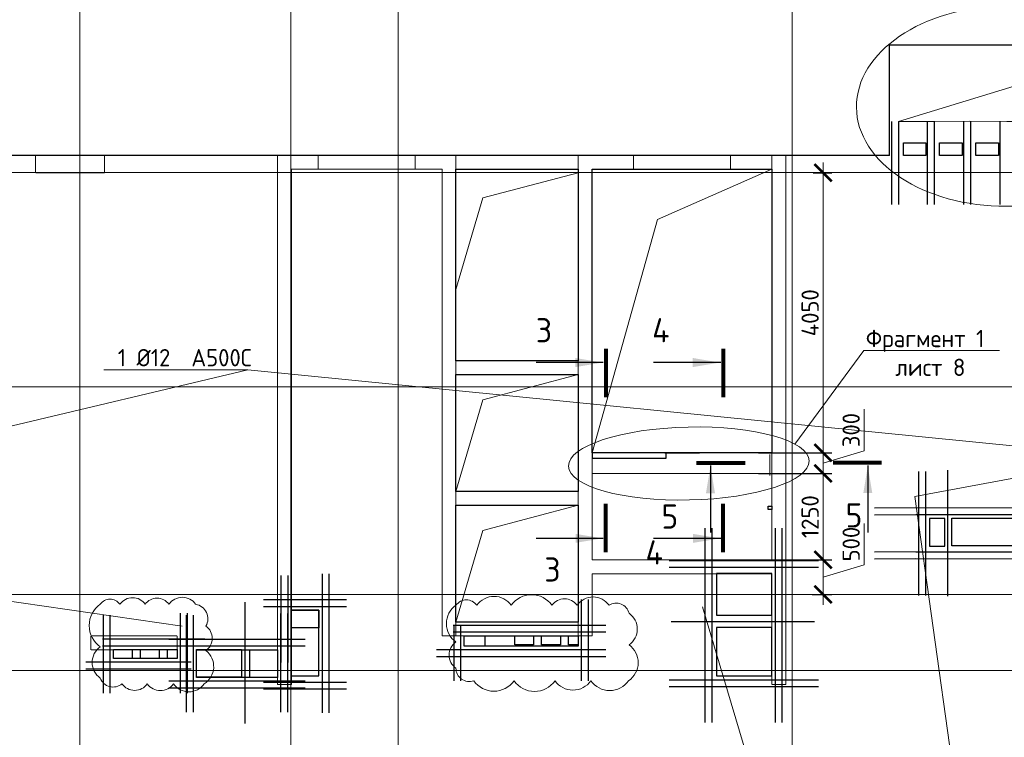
# Model space of a CAD drawing. Header units: millimetres. Extents: x -42044588 to 856694, y -806701 to 941911.
# Tile 158 of 256: x -88106 to -73868, y -376706 to -366328. Entities that reach past the tile are written whole.
import ezdxf
from ezdxf import colors
from ezdxf.entities.mleader import LeaderData, LeaderLine
from ezdxf.enums import TextEntityAlignment as Align
from ezdxf.math import Vec2, Vec3

# ---------------------------------------------------------------- set-up
doc = ezdxf.new("R2010")
doc.units = ezdxf.units.MM
for name, pattern in [('______5', [1100, 800, -100, 100, -100]), ('DASHED', [7, 5, -2, 0]), ('GOST2.303 4', [7, 5, -2, 0]), ('осевая', [50.8, 31.75, -6.35, 6.35, -6.35])]:
    doc.linetypes.add(name, pattern=pattern)
for name, color, linetype, lineweight in [('907Сл Осевые', 1, 'Continuous', 0), ('_0.25', 114, 'Continuous', 25), ('_0.5', 94, 'Continuous', 50), ('RAZMER', 100, 'Continuous', 15), ('RAZMER @ 100', 100, 'Continuous', 15), ('Оси', 40, '______5', 18), ('Перекрытие ж_бетон', 1, 'Continuous', 30), ('подоснова', 151, 'Continuous', 5), ('РАЗМЕРЫ', 1, 'Continuous', 9), ('Символы 0.20', 1, 'Continuous', 20), ('Символы 0.20 @ 100', 1, 'Continuous', 20), ('СТЕНЫ', 3, 'Continuous', 30)]:
    doc.layers.add(name, color=color, linetype=linetype, lineweight=lineweight)
doc.layers.add('Колонна_ бетон', color=7, linetype='Continuous', lineweight=50, true_color=0xb4b496)
doc.styles.add('GOST-2.304_Type-B', font='GOST_Common.ttf')
doc.styles.add('ГОСТ', font='GOST_Common.ttf')
doc.dimstyles.new('ГОСТ', dxfattribs={"dimscale": 0, "dimtxt": 2.5, "dimasz": 2.5, "dimexe": 1.25, "dimexo": 0.625, "dimtad": 1, "dimdec": 0, "dimtxsty": 'ГОСТ', "dimblk": 'ARCHTICK', "dimcen": 2.5, "dimdle": 1.5, "dimclrd": 256, "dimclre": 256, "dimclrt": 256, "dimadec": 0, "dimazin": 0, "dimtfac": 1, "dimtdec": 0, "dimtmove": 1, "dimatfit": 3, "dimfxl": 0, "dimlwd": -1, "dimarcsym": 0})

# ---------------------------------------------------------------- blocks, each defined once
blk = doc.blocks.new('оси блок 2')
at = {"layer": 'Оси', "color": 16, "linetype": 'осевая', "lineweight": 0, "ltscale": 0.25, "transparency": 33554687}
for p, q in [((-68904.7, -322543), (-68904.7, -347914.1)), ((-65854.7, -322543), (-65854.7, -347914.1)), ((-64304.7, -322543), (-64304.7, -347914.1)), ((-58604.7, -322543), (-58604.7, -347914.1)), ((-89822.3, -326301.3), (-37238.5, -326301.3)), ((-89822.3, -329401.3), (-37238.5, -329401.3)), ((-89822.3, -332401.3), (-37238.5, -332401.3)), ((-89822.3, -333501.3), (-37238.5, -333501.3))]:
    blk.add_line(p, q, dxfattribs=at)
blk = doc.blocks.new('подложка стн 1-го этажа')
at = {"layer": 'Колонна_ бетон', "color": 252, "linetype": 'DASHED', "lineweight": 0, "ltscale": 0.5, "true_color": 0x939598, "transparency": 33554687}
for p, q in [((24994, 19212, -200), (24994, 19412, -200)), ((24994, 19412, -200), (24994, 19412, -200)), ((26244, 19412, -200), (24994, 19412, -200)), ((26244, 19412, -200), (26244, 19412, -200)), ((26244, 19212, -200), (26244, 19412, -200)), ((24994, 19212, -200), (26244, 19212, -200)), ((24994, 19212, -200), (24994, 19212, -200)), ((26244, 19212, -200), (26244, 19212, -200))]:
    blk.add_line(p, q, dxfattribs=at)
for elevation in [-360, -560]:
    blk.add_lwpolyline([(24194, 26362), (25194, 26362), (25194, 26112), (24194, 26112)], close=True, dxfattribs=dict(at, elevation=elevation))
at = {"layer": 'СТЕНЫ', "color": 252, "linetype": 'DASHED', "lineweight": 0, "ltscale": 0.5, "true_color": 0x939598, "transparency": 33554687}
for p, q in [((30274, 26362, -200), (30274, 19412, -200)), ((30274, 26362, -200), (30274, 26362, -200)), ((32044, 26362, -200), (32044, 19412, -200)), ((32044, 26362, -200), (32044, 26362, -200)), ((34844, 26362, -200), (34844, 20512, -200)), ((34844, 26362, -200), (34844, 26362, -200)), ((27694, 26112, -200), (27694, 26112, -200)), ((27694, 26112, -200), (27694, 18712, -200)), ((27894, 26162, -200), (27894, 18712, -200)), ((27894, 26162, -200), (27894, 26162, -200)), ((27894, 26162, -200), (30074, 26162, -200)), ((30074, 19412, -200), (30074, 26162, -200)), ((30074, 26162, -200), (30074, 26162, -200)), ((30274, 26162, -200), (30274, 26162, -200)), ((32044, 26162, -200), (30274, 26162, -200)), ((32044, 26162, -200), (32044, 26162, -200)), ((32244, 26162, -200), (34844, 26162, -200)), ((32244, 26162, -200), (32244, 26162, -200)), ((32244, 26162, -200), (32244, 20512, -200)), ((34844, 26162, -200), (34844, 26162, -200)), ((35044, 18712, -200), (35044, 26112, -200)), ((30274, 23392, -200), (30274, 23392, -200)), ((32044, 23392, -200), (30274, 23392, -200)), ((32044, 23392, -200), (32044, 23392, -200)), ((32044, 23192, -200), (30274, 23192, -200)), ((30274, 23192, -200), (30274, 23192, -200)), ((32044, 23192, -200), (32044, 23192, -200)), ((30274, 21502, -200), (32044, 21502, -200)), ((30274, 21502, -200), (30274, 21502, -200)), ((32044, 21502, -200), (32044, 21502, -200)), ((30274, 21302, -200), (30274, 21302, -200)), ((30274, 21302, -200), (32044, 21302, -200)), ((32044, 21302, -200), (32044, 21302, -200)), ((34844, 20512, -200), (32244, 20512, -200)), ((32244, 20512, -200), (32244, 20512, -200)), ((34844, 20512, -200), (34844, 20512, -200)), ((32244, 20312, -200), (32244, 20312, -200)), ((34844, 20312, -200), (32244, 20312, -200)), ((32244, 20312, -200), (32244, 19412, -200)), ((34744, 20312, -200), (34744, 20312, -200)), ((34844, 18712, -200), (34844, 20312, -200)), ((27894, 19962, -200), (27894, 19962, -200)), ((30274, 19612, -200), (30274, 19612, -200)), ((32044, 19612, -200), (30274, 19612, -200)), ((32044, 19612, -200), (32044, 19612, -200)), ((30074, 19412, -200), (30074, 19412, -200)), ((30074, 19412, -200), (32244, 19412, -200)), ((30274, 19412, -200), (30274, 19412, -200)), ((32044, 19412, -200), (32044, 19412, -200)), ((32244, 19412, -200), (32244, 19412, -200)), ((27694, 18712, -200), (27694, 18712, -200)), ((27694, 18712, -200), (27894, 18712, -200)), ((35044, 18712, -200), (34844, 18712, -200)), ((35044, 18712, -200), (35044, 18712, -200))]:
    blk.add_line(p, q, dxfattribs=at)
at = {"layer": 'СТЕНЫ', "color": 252, "linetype": 'DASHED', "lineweight": 0, "ltscale": 0.5, "true_color": 0x939598, "transparency": 33554687, "elevation": -200}
blk.add_lwpolyline([(35044, 26112), (35044, 26362), (27694, 26362), (27694, 26112)], dxfattribs=at)
at = {"layer": 'СТЕНЫ', "color": 252, "linetype": 'DASHED', "lineweight": 0, "ltscale": 0.5, "true_color": 0x939598, "transparency": 33554687, "elevation": -560}
for points in [[(28284, 26365), (29684, 26365), (29684, 26162), (28284, 26162)], [(32844, 26365), (34244, 26365), (34244, 26162), (32844, 26162)]]:
    blk.add_lwpolyline(points, close=True, dxfattribs=at)
blk = doc.blocks.new('_ArchTick')
at = {"color": 0, "linetype": 'ByBlock', "const_width": 0.15}
blk.add_lwpolyline([(-0.5, -0.5), (0.5, 0.5)], dxfattribs=at)
blk = doc.blocks.new('*D5452')
at = {"layer": 'DEFPOINTS', "color": 0, "transparency": 16777216}
for p in [(-77453, -374140), (-76489, -374140), (-76708, -374640)]:
    blk.add_point(p, dxfattribs=at)
at = {"layer": 'RAZMER', "transparency": 16777216}
for p, q in [((-75895, -374212), (-75895, -373612)), ((-76489, -374790), (-76489, -373990)), ((-76489, -374390), (-75895, -374212))]:
    blk.add_line(p, q, dxfattribs=at)
at = {"layer": 'RAZMER', "lineweight": -2, "transparency": 16777216}
for p, q in [((-77390, -374140), (-76364, -374140)), ((-76645, -374640), (-76364, -374640))]:
    blk.add_line(p, q, dxfattribs=at)
at = {"layer": 'RAZMER', "transparency": 16777216, "xscale": 250, "yscale": 250, "zscale": 250}
for p, rotation in [((-76489, -374140), 90), ((-76489, -374640), 270)]:
    blk.add_blockref('_ArchTick', p, dxfattribs=dict(at, rotation=rotation))
at = {"layer": 'RAZMER', "lineweight": 0, "transparency": 16777216, "insert": (-76083, -373912), "char_height": 250, "attachment_point": 5, "rotation": 90, "style": 'ГОСТ', "bg_fill": 3, "box_fill_scale": 1.1, "bg_fill_color": 256, "bg_fill_true_color": 13158600, "bg_fill_transparency": 0}
blk.add_mtext('500', dxfattribs=at)
blk = doc.blocks.new('*D5453')
at = {"layer": 'DEFPOINTS', "color": 0, "transparency": 16777216}
for p in [(-77323, -372890), (-76489, -372890), (-76627, -374140)]:
    blk.add_point(p, dxfattribs=at)
at = {"layer": 'RAZMER', "transparency": 16777216}
blk.add_line((-76489, -374290), (-76489, -372740), dxfattribs=at)
at = {"layer": 'RAZMER', "lineweight": -2, "transparency": 16777216}
for p, q in [((-77261, -372890), (-76364, -372890)), ((-76564, -374140), (-76364, -374140))]:
    blk.add_line(p, q, dxfattribs=at)
at = {"layer": 'RAZMER', "transparency": 16777216, "xscale": 250, "yscale": 250, "zscale": 250}
for p, rotation in [((-76489, -372890), 90), ((-76489, -374140), 270)]:
    blk.add_blockref('_ArchTick', p, dxfattribs=dict(at, rotation=rotation))
at = {"layer": 'RAZMER', "lineweight": 0, "transparency": 16777216, "insert": (-76676, -373515), "char_height": 250, "attachment_point": 5, "rotation": 90, "style": 'ГОСТ', "bg_fill": 3, "box_fill_scale": 1.1, "bg_fill_color": 256, "bg_fill_true_color": 13158600, "bg_fill_transparency": 0}
blk.add_mtext('1250', dxfattribs=at)
blk = doc.blocks.new('*D5454')
at = {"layer": 'DEFPOINTS', "color": 0, "transparency": 16777216}
for p in [(-77485, -372591), (-77485, -372891), (-76489, -372891)]:
    blk.add_point(p, dxfattribs=at)
at = {"layer": 'RAZMER', "transparency": 16777216}
for p, q in [((-75895, -372563), (-75895, -371963)), ((-76489, -372441), (-76489, -373041)), ((-76489, -372741), (-75895, -372563))]:
    blk.add_line(p, q, dxfattribs=at)
at = {"layer": 'RAZMER', "lineweight": -2, "transparency": 16777216}
for p, q in [((-77423, -372591), (-76364, -372591)), ((-77423, -372891), (-76364, -372891))]:
    blk.add_line(p, q, dxfattribs=at)
at = {"layer": 'RAZMER', "transparency": 16777216, "xscale": 250, "yscale": 250, "zscale": 250}
for p, rotation in [((-76489, -372591), 90), ((-76489, -372891), 270)]:
    blk.add_blockref('_ArchTick', p, dxfattribs=dict(at, rotation=rotation))
at = {"layer": 'RAZMER', "lineweight": 0, "transparency": 16777216, "insert": (-76083, -372263), "char_height": 250, "attachment_point": 5, "rotation": 90, "style": 'ГОСТ', "bg_fill": 3, "box_fill_scale": 1.1, "bg_fill_color": 256, "bg_fill_true_color": 13158600, "bg_fill_transparency": 0}
blk.add_mtext('300', dxfattribs=at)
blk = doc.blocks.new('*D5451')
at = {"layer": 'DEFPOINTS', "color": 0, "transparency": 16777216}
for p in [(-76695, -368541, -360), (-76489, -368541), (-76844, -372591)]:
    blk.add_point(p, dxfattribs=at)
at = {"layer": 'RAZMER', "transparency": 16777216}
blk.add_line((-76489, -372741), (-76489, -368391), dxfattribs=at)
at = {"layer": 'RAZMER', "lineweight": -2, "transparency": 16777216}
for p, q in [((-76633, -368541), (-76364, -368541)), ((-76782, -372591), (-76364, -372591))]:
    blk.add_line(p, q, dxfattribs=at)
at = {"layer": 'RAZMER', "transparency": 16777216, "xscale": 250, "yscale": 250, "zscale": 250}
for p, rotation in [((-76489, -368541), 90), ((-76489, -372591), 270)]:
    blk.add_blockref('_ArchTick', p, dxfattribs=dict(at, rotation=rotation))
at = {"layer": 'RAZMER', "lineweight": 0, "transparency": 16777216, "insert": (-76676, -370566), "char_height": 250, "attachment_point": 5, "rotation": 90, "style": 'ГОСТ', "bg_fill": 3, "box_fill_scale": 1.1, "bg_fill_color": 256, "bg_fill_true_color": 13158600, "bg_fill_transparency": 0}
blk.add_mtext('4050', dxfattribs=at)
blk = doc.blocks.new('*D5447')
at = {"layer": 'DEFPOINTS', "color": 0, "transparency": 16777216}
for p in [(-77453, -374140), (-76489, -374140), (-76707, -374640)]:
    blk.add_point(p, dxfattribs=at)
at = {"layer": 'RAZMER', "transparency": 16777216}
for p, q in [((-75895, -374212), (-75895, -373612)), ((-76489, -374790), (-76489, -373990)), ((-76489, -374390), (-75895, -374212))]:
    blk.add_line(p, q, dxfattribs=at)
at = {"layer": 'RAZMER', "lineweight": -2, "transparency": 16777216}
for p, q in [((-77390, -374140), (-76364, -374140)), ((-76645, -374640), (-76364, -374640))]:
    blk.add_line(p, q, dxfattribs=at)
at = {"layer": 'RAZMER', "transparency": 16777216, "xscale": 250, "yscale": 250, "zscale": 250}
for p, rotation in [((-76489, -374140), 90), ((-76489, -374640), 270)]:
    blk.add_blockref('_ArchTick', p, dxfattribs=dict(at, rotation=rotation))
at = {"layer": 'RAZMER', "lineweight": 0, "transparency": 16777216, "insert": (-76083, -373912), "char_height": 250, "attachment_point": 5, "rotation": 90, "style": 'ГОСТ', "bg_fill": 3, "box_fill_scale": 1.1, "bg_fill_color": 256, "bg_fill_true_color": 13158600, "bg_fill_transparency": 0}
blk.add_mtext('500', dxfattribs=at)
blk = doc.blocks.new('*D5448')
at = {"layer": 'DEFPOINTS', "color": 0, "transparency": 16777216}
for p in [(-77323, -372890), (-76489, -372890), (-76626, -374140)]:
    blk.add_point(p, dxfattribs=at)
at = {"layer": 'RAZMER', "transparency": 16777216}
blk.add_line((-76489, -374290), (-76489, -372740), dxfattribs=at)
at = {"layer": 'RAZMER', "lineweight": -2, "transparency": 16777216}
for p, q in [((-77261, -372890), (-76364, -372890)), ((-76564, -374140), (-76364, -374140))]:
    blk.add_line(p, q, dxfattribs=at)
at = {"layer": 'RAZMER', "transparency": 16777216, "xscale": 250, "yscale": 250, "zscale": 250}
for p, rotation in [((-76489, -372890), 90), ((-76489, -374140), 270)]:
    blk.add_blockref('_ArchTick', p, dxfattribs=dict(at, rotation=rotation))
at = {"layer": 'RAZMER', "lineweight": 0, "transparency": 16777216, "insert": (-76676, -373515), "char_height": 250, "attachment_point": 5, "rotation": 90, "style": 'ГОСТ', "bg_fill": 3, "box_fill_scale": 1.1, "bg_fill_color": 256, "bg_fill_true_color": 13158600, "bg_fill_transparency": 0}
blk.add_mtext('1250', dxfattribs=at)
blk = doc.blocks.new('*D5449')
at = {"layer": 'DEFPOINTS', "color": 0, "transparency": 16777216}
for p in [(-77485, -372591), (-77485, -372891), (-76489, -372891)]:
    blk.add_point(p, dxfattribs=at)
at = {"layer": 'RAZMER', "transparency": 16777216}
for p, q in [((-75895, -372563), (-75895, -371963)), ((-76489, -372441), (-76489, -373041)), ((-76489, -372741), (-75895, -372563))]:
    blk.add_line(p, q, dxfattribs=at)
at = {"layer": 'RAZMER', "lineweight": -2, "transparency": 16777216}
for p, q in [((-77423, -372591), (-76364, -372591)), ((-77423, -372891), (-76364, -372891))]:
    blk.add_line(p, q, dxfattribs=at)
at = {"layer": 'RAZMER', "transparency": 16777216, "xscale": 250, "yscale": 250, "zscale": 250}
for p, rotation in [((-76489, -372591), 90), ((-76489, -372891), 270)]:
    blk.add_blockref('_ArchTick', p, dxfattribs=dict(at, rotation=rotation))
at = {"layer": 'RAZMER', "lineweight": 0, "transparency": 16777216, "insert": (-76083, -372263), "char_height": 250, "attachment_point": 5, "rotation": 90, "style": 'ГОСТ', "bg_fill": 3, "box_fill_scale": 1.1, "bg_fill_color": 256, "bg_fill_true_color": 13158600, "bg_fill_transparency": 0}
blk.add_mtext('300', dxfattribs=at)
blk = doc.blocks.new('*D5450')
at = {"layer": 'DEFPOINTS', "color": 0, "transparency": 16777216}
for p in [(-76695, -368541, -360), (-76489, -368541), (-76844, -372591)]:
    blk.add_point(p, dxfattribs=at)
at = {"layer": 'RAZMER', "transparency": 16777216}
blk.add_line((-76489, -372741), (-76489, -368391), dxfattribs=at)
at = {"layer": 'RAZMER', "lineweight": -2, "transparency": 16777216}
for p, q in [((-76633, -368541), (-76364, -368541)), ((-76781, -372591), (-76364, -372591))]:
    blk.add_line(p, q, dxfattribs=at)
at = {"layer": 'RAZMER', "transparency": 16777216, "xscale": 250, "yscale": 250, "zscale": 250}
for p, rotation in [((-76489, -368541), 90), ((-76489, -372591), 270)]:
    blk.add_blockref('_ArchTick', p, dxfattribs=dict(at, rotation=rotation))
at = {"layer": 'RAZMER', "lineweight": 0, "transparency": 16777216, "insert": (-76676, -370566), "char_height": 250, "attachment_point": 5, "rotation": 90, "style": 'ГОСТ', "bg_fill": 3, "box_fill_scale": 1.1, "bg_fill_color": 256, "bg_fill_true_color": 13158600, "bg_fill_transparency": 0}
blk.add_mtext('4050', dxfattribs=at)
blk = doc.blocks.new('_None')
blk = doc.blocks.new('*U6786')
at = {"layer": '_0.25', "ltscale": 100}
blk.add_lwpolyline([(0, 400), (1170, 400), (1170, 0), (0, 0)], close=True, dxfattribs=at)
at = {"layer": '_0.5', "color": 7, "lineweight": 30, "ltscale": 100}
for p, q in [((-150, 900), (-150, -500)), ((-50, 900), (-50, -500)), ((1220, -500), (1220, 925)), ((1320, -500), (1320, 925)), ((1570, 550), (-400, 550)), ((1570, 450), (-400, 450)), ((-400, -50), (1570, -50)), ((-400, -150), (1570, -150))]:
    blk.add_line(p, q, dxfattribs=at)
blk = doc.blocks.new('*U6941')
at = {"layer": '_0.25', "ltscale": 100}
blk.add_lwpolyline([(0, 255), (401, 255), (401, 0), (0, 0)], close=True, dxfattribs=at)
at = {"layer": '_0.5', "color": 7, "lineweight": 30, "ltscale": 100}
for p, q in [((-150, 755), (-150, -500)), ((-50, 755), (-50, -500)), ((451, -1229), (451, 779)), ((551, -1229), (551, 779)), ((801, 405), (-400, 405)), ((801, 305), (-400, 305)), ((-400, -784), (801, -784)), ((-400, -884), (801, -884))]:
    blk.add_line(p, q, dxfattribs=at)
blk = doc.blocks.new('*U366')
at = {"layer": 'Символы 0.20', "linetype": 'Continuous', "lineweight": 25}
for p, q in [((-5, 0.35), (-5, 10.05)), ((20.43, 0.35), (20.43, 10.05))]:
    blk.add_line(p, q, dxfattribs=at)
at = {"layer": 'Символы 0.20', "linetype": 'Continuous', "lineweight": 80}
for p, q in [((-7, 0), (0, 0)), ((22.43, 0), (15.43, 0))]:
    blk.add_line(p, q, dxfattribs=at)
at = {"layer": 'Символы 0.20', "linetype": 'Continuous', "lineweight": 25}
for points in [[(-5, 0.46), (-4.35, 4.36), (-5.65, 4.36)], [(20.43, 0.46), (19.77, 4.39), (21.09, 4.39)]]:
    blk.add_solid(points, dxfattribs=at)
at = {"layer": 'Символы 0.20', "style": 'ГОСТ'}
blk.add_attdef('1', text='', height=3.5, dxfattribs=at).set_placement((-9.5, 7.7), align=Align.MIDDLE_CENTER)
blk.add_attdef('2', text='', height=3.5, dxfattribs=at).set_placement((25.1, 7.75), align=Align.MIDDLE_RIGHT)
blk = doc.blocks.new('*U6943')
at = {"layer": 'Символы 0.20', "linetype": 'Continuous', "lineweight": 25}
for p, q in [((-5, 0.35), (-5, 10.05)), ((20.43, 0.35), (20.43, 10.05))]:
    blk.add_line(p, q, dxfattribs=at)
at = {"layer": 'Символы 0.20', "linetype": 'Continuous', "lineweight": 80}
for p, q in [((-7, 0), (0, 0)), ((22.43, 0), (15.43, 0))]:
    blk.add_line(p, q, dxfattribs=at)
at = {"layer": 'Символы 0.20', "linetype": 'Continuous', "lineweight": 25}
for points in [[(-5, 0.46), (-4.35, 4.36), (-5.65, 4.36)], [(20.43, 0.46), (19.77, 4.39), (21.09, 4.39)]]:
    blk.add_solid(points, dxfattribs=at)
at = {"layer": 'Символы 0.20', "style": 'ГОСТ'}
blk.add_attdef('1', text='', height=3.5, dxfattribs=at).set_placement((-7.02, 9.96), align=Align.MIDDLE_CENTER)
blk.add_attdef('2', text='', height=3.5, dxfattribs=at).set_placement((25.1, 7.75), align=Align.MIDDLE_RIGHT)
blk = doc.blocks.new('*U6942')
at = {"layer": 'Символы 0.20', "linetype": 'Continuous', "lineweight": 25}
for p, q in [((-5, 0.35), (-5, 10.05)), ((17.75, 0.35), (17.75, 10.05))]:
    blk.add_line(p, q, dxfattribs=at)
at = {"layer": 'Символы 0.20', "linetype": 'Continuous', "lineweight": 80}
for p, q in [((-7, 0), (0, 0)), ((19.75, 0), (12.75, 0))]:
    blk.add_line(p, q, dxfattribs=at)
at = {"layer": 'Символы 0.20', "linetype": 'Continuous', "lineweight": 25}
for points in [[(-5, 0.46), (-4.35, 4.36), (-5.65, 4.36)], [(17.75, 0.46), (17.1, 4.39), (18.41, 4.39)]]:
    blk.add_solid(points, dxfattribs=at)
at = {"layer": 'Символы 0.20', "style": 'ГОСТ'}
blk.add_attdef('1', text='', height=3.5, dxfattribs=at).set_placement((-3, 7.58), align=Align.MIDDLE_CENTER)
blk.add_attdef('2', text='', height=3.5, dxfattribs=at).set_placement((22.42, 7.75), align=Align.MIDDLE_RIGHT)
blk = doc.blocks.new('блочина')
at = {"color": 4, "lineweight": 30, "elevation": -360}
blk.add_lwpolyline([(130360, 62456), (130410, 62456), (130410, 62406), (130360, 62406)], close=True, dxfattribs=at)
at = {"color": 4, "lineweight": 30}
blk.add_lwpolyline([(123862, 60951), (123462, 60951), (123462, 60001), (123862, 60001)], close=True, dxfattribs=at)
at = {"layer": 'Перекрытие ж_бетон', "color": 4}
for points in [[(132913, 62278), (132693, 62278), (132693, 61878), (132913, 61878)], [(133013, 61880), (133013, 62280), (134413, 62280), (134413, 61880)], [(130413, 60880), (130413, 61480), (129613, 61480), (129613, 60880)], [(130413, 60000), (130413, 60700), (129613, 60700), (129613, 60000)]]:
    blk.add_lwpolyline(points, close=True, dxfattribs=at)
for points, elevation in [([(125963, 60580), (126263, 60580), (126263, 60430), (125963, 60430)], 360), ([(126693, 60580), (126963, 60580), (126963, 60450), (126693, 60450)], 360), ([(127083, 60580), (127353, 60580), (127353, 60450), (127083, 60450)], 360), ([(127473, 60580), (127613, 60580), (127613, 60450), (127473, 60450)], 360), ([(120893, 60380), (121163, 60380), (121163, 60250), (120893, 60250)], 360), ([(121283, 60380), (121553, 60380), (121553, 60250), (121283, 60250)], 360), ([(121673, 60380), (121813, 60380), (121813, 60250), (121673, 60250)], 360), ([(122093, 59980), (122093, 60380), (122743, 60380), (122743, 59980)], 4500), ([(122863, 59978), (122863, 60378), (123263, 60378), (123263, 59978)], 4500)]:
    blk.add_lwpolyline(points, close=True, dxfattribs=dict(at, elevation=elevation))
blk = doc.blocks.new('*U7024')
at = {"layer": '_0.25', "ltscale": 100}
blk.add_lwpolyline([(0, 150), (1650, 150), (1650, 0), (0, 0)], close=True, dxfattribs=at)
at = {"layer": '_0.5', "color": 7, "lineweight": 30, "ltscale": 100}
for p, q in [((1700, -500), (1700, 675)), ((1800, -500), (1800, 675)), ((2050, 300), (-157, 300)), ((-150, 295), (-150, -500)), ((-50, 295), (-50, -500)), ((2050, 200), (-157, 200)), ((-400, -50), (2050, -50)), ((-400, -150), (2050, -150))]:
    blk.add_line(p, q, dxfattribs=at)
blk = doc.blocks.new('*U7025')
at = {"layer": '_0.25', "ltscale": 100}
blk.add_lwpolyline([(0, 129), (920, 129), (920, 0), (0, 0)], close=True, dxfattribs=at)
at = {"layer": '_0.5', "color": 7, "lineweight": 30, "ltscale": 100}
for p, q in [((-150, 629), (-150, -500)), ((-50, 629), (-50, -500)), ((970, -500), (970, 654)), ((1070, -500), (1070, 654)), ((1320, 279), (-157, 279)), ((1320, 179), (-157, 179)), ((-400, -50), (1126, -50)), ((-400, -150), (1126, -150))]:
    blk.add_line(p, q, dxfattribs=at)

msp = doc.modelspace()

# ---------------------------------------------------------------- linework, layer by layer
at = {"lineweight": 30}
for p, q in [((-75110.118, -372863.727, -360), (-75110.118, -374653.727, -360)), ((-75010.118, -372863.727, -360), (-75010.118, -374653.727, -360)), ((-74688.717, -372844.589, -360), (-74688.717, -374664.589, -360)), ((-72092.292, -373383.727, -360), (-75747.362, -373390.311, -360)), ((-72092.292, -373486.131, -360), (-75747.362, -373492.714, -360)), ((-72092.292, -373483.727, -360), (-75147.362, -373490.311, -360)), ((-78196.367, -373680.159, -360), (-78196.367, -376490.43, -360)), ((-78096.367, -373680.159, -360), (-78096.367, -376490.43, -360)), ((-72092.292, -374022.097, -360), (-75747.362, -374028.68, -360)), ((-72092.292, -374033.727, -360), (-75147.362, -374027.144, -360)), ((-72092.292, -374123.275, -360), (-75747.362, -374129.858, -360)), ((-72092.292, -374133.727, -360), (-75147.362, -374127.144, -360)), ((-84850.377, -374753.579, -360), (-84850.377, -376506.922, -360)), ((-78685.293, -375030.652, 720), (-76614.54, -375030.652, 720)), ((-78712.852, -375873.509, -360), (-76555.636, -375873.509, -360)), ((-78712.852, -375973.509, -360), (-76555.636, -375973.509, -360))]:
    msp.add_line(p, q, dxfattribs=at)
at = {"layer": '907Сл Осевые', "color": 240, "true_color": 0xed1f24}
for points in [[(-86940.464, -374782.154, 0.52056705), (-86940.464, -375397.244, 0.52056705), (-86940.464, -375850.058, 0.52056705), (-86626.846, -375932.794, 0.52056705), (-86260.879, -375932.794, 0.52056705), (-85882.378, -375932.794, 0.52056705), (-85438.568, -375932.794, 0.52056705), (-85413.678, -375452.938, 0.52056705), (-85413.678, -375098.343, 0.52056705), (-85561.615, -374782.154, 0.52056705), (-85948.946, -374782.154, 0.52056705), (-86290.916, -374782.154, 0.52056705), (-86657.178, -374782.154, 0.52056705)], [(-81797.834, -374797.263, 0.52056705), (-81797.834, -375327.735, 0.52056705), (-81797.834, -375707.111, 0.52056705), (-81540.007, -375888.323, 0.52056705), (-80957.358, -375888.323, 0.52056705), (-80365.248, -375888.323, 0.52056705), (-79846.494, -375888.323, 0.52056705), (-79300.386, -375888.323, 0.52056705), (-79294.456, -375369.162, 0.52056705), (-79294.456, -374912.9, 0.52056705), (-79583.382, -374797.263, 0.52056705), (-80045.707, -374797.263, 0.52056705), (-80409.122, -374797.263, 0.52056705), (-80998.994, -374797.263, 0.52056705), (-81495.174, -374797.263, 0.52056705)]]:
    msp.add_lwpolyline(points, format="xyb", close=True, dxfattribs=at)
at = {"layer": 'RAZMER'}
for p, q in [((-79828.253, -372591.328, 720), (-77228.253, -372591.328, 720)), ((-79828.253, -372891.328, 720), (-79828.253, -372591.328, 720)), ((-79828.111, -372891.328, 720), (-79828.111, -372591.328, 720)), ((-77228.253, -372591.328, 720), (-77228.253, -372891.328, 720))]:
    msp.add_line(p, q, dxfattribs=at)
at = {"layer": 'RAZMER', "linetype": 'GOST2.303 4'}
msp.add_line((-77228.253, -372891.328, 720), (-79828.253, -372891.328, 720), dxfattribs=at)
at = {"layer": 'RAZMER', "lineweight": 30}
for points, elevation in [([(-75500.314, -367801.626), (-75500.356, -369001.626)], -0.053), ([(-75400.314, -367801.626), (-75400.356, -369001.626)], -0.053), ([(-74983.062, -367801.626), (-74983.103, -369001.626)], -0.071), ([(-74883.062, -367801.626), (-74883.103, -369001.626)], -0.071), ([(-74458.075, -367801.626), (-74458.117, -369001.626)], -0.053), ([(-74358.075, -367801.626), (-74358.117, -369001.626)], -0.053), ([(-73932.995, -367801.626), (-73933.037, -369001.626)], -0.142), ([(-78778.253, -372591.328), (-78278.253, -372591.328)], 720), ([(-78778.111, -372591.328), (-78278.111, -372591.328)], 720)]:
    msp.add_lwpolyline(points, dxfattribs=dict(at, elevation=elevation))
at = {"layer": 'RAZMER', "lineweight": 30, "elevation": 720}
for points in [[(-78758.253, -372591.328), (-79828.253, -372591.328), (-79828.253, -372671.328), (-78758.253, -372671.328)], [(-78758.111, -372591.328), (-79828.111, -372591.328), (-79828.111, -372671.328), (-78758.111, -372671.328)]]:
    msp.add_lwpolyline(points, close=True, dxfattribs=at)
at = {"layer": 'Перекрытие ж_бетон'}
for p, q in [((-75528.253, -366690.496), (-72178.253, -366690.496)), ((-75528.253, -368290.496), (-75528.253, -366690.496))]:
    msp.add_line(p, q, dxfattribs=at)
for points, elevation in [([(-75003.186, -368290.496), (-75328.186, -368290.496), (-75328.186, -368110.496), (-75003.186, -368110.496)], -0.053), ([(-74478.28, -368290.496), (-74803.28, -368290.496), (-74803.28, -368110.496), (-74478.28, -368110.496)], 0.018), ([(-73953.213, -368290.496), (-74278.213, -368290.496), (-74278.213, -368110.496), (-73953.213, -368110.496)], -0.053), ([(-81798.218, -368490.496), (-80028.218, -368490.496), (-80028.218, -371260.495), (-81798.218, -371260.495)], 360.018), ([(-81798.218, -371460.495), (-80028.218, -371460.495), (-80028.218, -373150.496), (-81798.218, -373150.496)], 360.018), ([(-81798.218, -373350.496), (-80028.218, -373350.496), (-80028.218, -375040.496), (-81798.218, -375040.496)], 360.018)]:
    msp.add_lwpolyline(points, close=True, dxfattribs=dict(at, elevation=elevation))
for points in [[(-77028.253, -368290.496), (-90268.253, -368290.496)], [(-75528.253, -368290.496), (-83818.253, -368290.496)]]:
    msp.add_lwpolyline(points, dxfattribs=at)
at = {"layer": 'РАЗМЕРЫ', "color": 2, "lineweight": 0}
for points, elevation in [([(-81798.218, -370230.497), (-81409.648, -368906.26), (-80028.218, -368540.497)], 360), ([(-81798.218, -373150.495), (-81409.648, -371826.258), (-80028.218, -371460.495)], 360.018), ([(-81798.218, -375040.496), (-81409.648, -373716.259), (-80028.218, -373350.496)], 360.018)]:
    msp.add_lwpolyline(points, dxfattribs=dict(at, elevation=elevation))
at = {"layer": 'РАЗМЕРЫ'}
msp.add_ellipse((-73847.98, -367578.183, -360), major_axis=(2157.988, 16.605), ratio=0.670490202, dxfattribs=at)

# ---------------------------------------------------------------- block references
msp.add_blockref('подложка стн 1-го этажа', (-112072.176, -394652.29, 560))
at = {"ltscale": 100}
for name, p in [('*U6941', (-84180.036, -375123.346)), ('*U7024', (-81680.719, -375387.557)), ('*U7025', (-86750.435, -375566.841)), ('*U6786', (-85547.907, -375840.495, 4500))]:
    msp.add_blockref(name, p, dxfattribs=at)
at = {"layer": 'РАЗМЕРЫ'}
msp.add_blockref('оси блок 2', (-18329.74, -42237.447), dxfattribs=at)
at = {"layer": 'Символы 0.20 @ 100'}
ref = msp.add_blockref('*U366', (-79632.3, -373329.393, 360), dxfattribs=dict(at, xscale=100, yscale=100, zscale=100, rotation=90))
ref.add_attrib('1', '3', dxfattribs={"layer": 'Символы 0.20', "height": 350, "style": 'ГОСТ'}).set_placement((-80402.3, -374279.393, 360), align=Align.MIDDLE_CENTER)
ref.add_attrib('2', '3', dxfattribs={"layer": 'Символы 0.20', "height": 350, "style": 'ГОСТ'}).set_placement((-80407.502, -370819.327, 360), align=Align.MIDDLE_RIGHT)
ref = msp.add_blockref('*U6943', (-77934.266, -373329.393, 360), dxfattribs=dict(at, xscale=100, yscale=100, zscale=100, rotation=90))
ref.add_attrib('1', '4', dxfattribs={"layer": 'Символы 0.20', "height": 350, "style": 'ГОСТ'}).set_placement((-78930.459, -374031.806, 360), align=Align.MIDDLE_CENTER)
ref.add_attrib('2', '4', dxfattribs={"layer": 'Символы 0.20', "height": 350, "style": 'ГОСТ'}).set_placement((-78709.467, -370819.327, 360), align=Align.MIDDLE_RIGHT)

# ---------------------------------------------------------------- leaders
at = {"layer": 'подоснова', "color": 2, "ltscale": 0.3}
ml = msp.add_multileader_mtext('Standard', dxfattribs=at)
ml.set_content('\\pxi0.391,qc;{\\C80;См. узел армирование балконной плиты}', color=2, style='GOST-2.304_Type-B')
ml.set_leader_properties(color=256, linetype='ByLayer', lineweight=15)
ml.set_arrow_properties(name='NONE')
ml.build(insert=Vec2(0, 0))
ml.multileader.update_dxf_attribs({"text_left_attachment_type": 6, "text_right_attachment_type": 6, "dogleg_length": 0.1, "arrow_head_size": 18})
ctx = ml.context
ctx.base_point, ctx.char_height, ctx.arrow_head_size, ctx.landing_gap_size, ctx.plane_origin = Vec3(-91172.362, -365365.627), 250, 18, 20, Vec3(-98656.614, -365212.371)
ctx.left_attachment, ctx.right_attachment, ctx.text_align_type = 6, 6, 1
notes = []
notes.append((ctx, [(0, (1, 1, 0), (-91172.462, -365365.627), (1, 0), 0.1, [(0, [(-91522.363, -366250.28)], 0, [])])]))
ctx.mtext.insert, ctx.mtext.alignment, ctx.mtext.flow_direction = Vec3(-88162.4, -365040.627), 2, 5
ml = msp.add_multileader_mtext('Standard', dxfattribs=at)
ml.set_content('6 (%%C12)\\Pшаг 100', color=2, style='GOST-2.304_Type-B')
ml.set_leader_properties(color=256, linetype='ByLayer', lineweight=15)
ml.set_arrow_properties(name='NONE')
ml.build(insert=Vec2(0, 0))
ml.multileader.update_dxf_attribs({"text_left_attachment_type": 6, "text_right_attachment_type": 6, "dogleg_length": 0.1, "arrow_head_size": 18})
ctx = ml.context
ctx.base_point, ctx.char_height, ctx.arrow_head_size, ctx.landing_gap_size, ctx.plane_origin = Vec3(-71735.357, -366681.178, 719.84), 250, 18, 20, Vec3(-75237.735, -367094.418, 719.84)
ctx.left_attachment, ctx.right_attachment, ctx.text_align_type = 6, 6, 1
notes.append((ctx, [(0, (1, 1, 0), (-71735.457, -366681.178, 719.84), (1, 0), 0.1, [(6, [(-72258.128, -367801.626, 719.84), (-72783.115, -367801.626, 719.84), (-73322.386, -367796.023, 719.84), (-73832.995, -367801.626, 719.84), (-74372.452, -367796.023, 719.84), (-74883.062, -367801.626, 719.84), (-75400.314, -367801.626, 719.84)], 0, [])])]))
ctx.mtext.insert, ctx.mtext.alignment, ctx.mtext.flow_direction = Vec3(-71160.054, -366381.178, 719.84), 2, 5
ml = msp.add_multileader_mtext('Standard', dxfattribs=at)
ml.set_content('1 %%C12  А500С', color=2, style='GOST-2.304_Type-B')
ml.set_leader_properties(color=256, linetype='ByLayer', lineweight=15)
ml.set_arrow_properties(name='NONE')
ml.build(insert=Vec2(0, 0))
ml.multileader.update_dxf_attribs({"text_left_attachment_type": 6, "text_right_attachment_type": 6, "dogleg_length": 0.1, "arrow_head_size": 18})
ctx = ml.context
ctx.base_point, ctx.char_height, ctx.arrow_head_size, ctx.landing_gap_size, ctx.plane_origin = Vec3(-94714.472, -382196.267, 720), 250, 18, 20, Vec3(-103690.058, -381047.841, 720)
ctx.left_attachment, ctx.right_attachment, ctx.text_align_type = 6, 6, 1
notes.append((ctx, [(1, (1, 1, 0), (-92892.554, -382196.267, 720), (-1, 0), 0.1, [(7, [(-98964.046, -373756.705, 720), (-98130.658, -380084.306, 720), (-94138.825, -375954.513, 720), (-95151.33, -378048.492, 720)], 0, []), (1, [(-92777.348, -380645.776, 720), (-92082.35, -378034.355, 720), (-87431.405, -378536.001, 720), (-82309.391, -379542.155, 720)], 0, [])])]))
ctx.mtext.insert, ctx.mtext.alignment, ctx.mtext.flow_direction = Vec3(-93803.563, -381896.267, 720), 2, 5
for ctx, leaders in notes:
    for number, flags, end, landing, length, lines in leaders:
        leader = LeaderData()
        leader.index, (leader.has_last_leader_line, leader.has_dogleg_vector, leader.attachment_direction) = number, flags
        leader.last_leader_point, leader.dogleg_vector, leader.dogleg_length = Vec3(end), Vec3(landing), length
        for number, points, colour, breaks in lines:
            line = LeaderLine()
            line.index, line.vertices, line.color, line.breaks = number, Vec3.list(points), colors.encode_raw_color(colour), breaks
            leader.lines.append(line)
        ctx.leaders.append(leader)

# ---------------------------------------------------------------- next in the draw order: dimensions: what is measured, and where the dimension line sits
at = {"layer": 'RAZMER @ 100', "lineweight": 0}
dim = msp.add_linear_dim(base=(-76488.926, -374140.495, 720), p1=(-76707.625, -374640.495, 720), p2=(-77452.821, -374140.495, 720), angle=90, dimstyle='ГОСТ', override={"dimscale": 100, "dimtix": 0, "dimtofl": 1, "dimtmove": 1, "dimatfit": 3}, dxfattribs=at)
dim.commit()
dim.dimension.update_dxf_attribs({"geometry": '*D5452', "text_midpoint": (-76082.676, -374149.87, 720)})

# ---------------------------------------------------------------- next in the draw order: dimensions: what is measured, and where the dimension line sits
dim = msp.add_linear_dim(base=(-76488.926, -372890.328, 720), p1=(-76626.624, -374140.495, 720), p2=(-77323.221, -372890.328, 720), angle=90, dimstyle='ГОСТ', override={"dimscale": 100, "dimtix": 0, "dimtofl": 1, "dimtmove": 1, "dimatfit": 3}, dxfattribs=at)
dim.commit()
dim.dimension.update_dxf_attribs({"geometry": '*D5453', "text_midpoint": (-76676.426, -373515.412, 720)})

# ---------------------------------------------------------------- next in the draw order: dimensions: what is measured, and where the dimension line sits
for base, p1, p2, picture, middle in [((-76488.926, -372891.328, 720), (-77485.221, -372591.328, 720), (-77485.221, -372891.328, 720), '*D5454', (-76082.676, -372500.703, 720)), ((-76488.784, -374140.495, 720), (-76707.483, -374640.495, 720), (-77452.679, -374140.495, 720), '*D5447', (-76082.534, -374149.87, 720))]:
    dim = msp.add_linear_dim(base=base, p1=p1, p2=p2, angle=90, dimstyle='ГОСТ', override={"dimscale": 100, "dimtix": 0, "dimtofl": 1, "dimtmove": 1, "dimatfit": 3}, dxfattribs=at)
    dim.commit()
    dim.dimension.update_dxf_attribs({"geometry": picture, "text_midpoint": middle})

# ---------------------------------------------------------------- next in the draw order: linework, layer by layer
at = {"layer": 'RAZMER'}
for p, q in [((-79828.111, -372591.328, 720), (-77228.111, -372591.328, 720)), ((-77228.111, -372591.328, 720), (-77228.111, -372891.328, 720))]:
    msp.add_line(p, q, dxfattribs=at)
at = {"layer": 'RAZMER', "linetype": 'GOST2.303 4'}
msp.add_line((-77228.111, -372891.328, 720), (-79828.111, -372891.328, 720), dxfattribs=at)
at = {"layer": 'Перекрытие ж_бетон', "elevation": 360}
msp.add_lwpolyline([(-79828.253, -368490.495), (-77228.253, -368490.495), (-77228.253, -372591.328), (-79828.253, -372591.328)], close=True, dxfattribs=at)
at = {"layer": 'РАЗМЕРЫ', "color": 2, "elevation": 360}
msp.add_lwpolyline([(-79828.253, -372591.328), (-78882.9, -369217.329), (-77228.253, -368490.495)], dxfattribs=at)

# ---------------------------------------------------------------- next in the draw order: dimensions: what is measured, and where the dimension line sits
at = {"layer": 'RAZMER @ 100', "lineweight": 0}
dim = msp.add_linear_dim(base=(-76488.926, -368541.495, 720), p1=(-76844.003, -372591.328, 720), p2=(-76695.445, -368541.495, 360), angle=90, dimstyle='ГОСТ', override={"dimscale": 100, "dimtix": 0, "dimtofl": 1, "dimtmove": 1, "dimatfit": 3}, dxfattribs=at)
dim.commit()
dim.dimension.update_dxf_attribs({"geometry": '*D5451', "text_midpoint": (-76676.426, -370566.412, 720)})

# ---------------------------------------------------------------- next in the draw order: dimensions: what is measured, and where the dimension line sits
dim = msp.add_linear_dim(base=(-76488.784, -372890.328, 720), p1=(-76626.482, -374140.495, 720), p2=(-77323.079, -372890.328, 720), angle=90, dimstyle='ГОСТ', override={"dimscale": 100, "dimtix": 0, "dimtofl": 1, "dimtmove": 1, "dimatfit": 3}, dxfattribs=at)
dim.commit()
dim.dimension.update_dxf_attribs({"geometry": '*D5448', "text_midpoint": (-76676.284, -373515.412, 720)})

# ---------------------------------------------------------------- next in the draw order: linework, layer by layer
at = {"lineweight": 30}
for p, q in [((-77183.101, -373680.159, -360), (-77183.101, -376490.43, -360)), ((-77083.101, -373680.159, -360), (-77083.101, -376490.43, -360)), ((-78712.852, -374147.847, -360), (-76555.636, -374147.847, -360)), ((-78712.852, -374247.847, -360), (-76555.636, -374247.847, -360))]:
    msp.add_line(p, q, dxfattribs=at)
msp.add_line((-78712.852, -374247.847, -360), (-76555.636, -374247.847, -360))

# ---------------------------------------------------------------- next in the draw order: dimensions: what is measured, and where the dimension line sits
at = {"layer": 'RAZMER @ 100', "lineweight": 0}
dim = msp.add_linear_dim(base=(-76488.784, -372891.328, 720), p1=(-77485.079, -372591.328, 720), p2=(-77485.079, -372891.328, 720), angle=90, dimstyle='ГОСТ', override={"dimscale": 100, "dimtix": 0, "dimtofl": 1, "dimtmove": 1, "dimatfit": 3}, dxfattribs=at)
dim.commit()
dim.dimension.update_dxf_attribs({"geometry": '*D5449', "text_midpoint": (-76082.534, -372500.703, 720)})

# ---------------------------------------------------------------- next in the draw order: linework, layer by layer
at = {"layer": 'RAZMER'}
for p, q in [((-77257.48, -372617.993, 720), (-77257.48, -372917.993, 720)), ((-77257.48, -372617.993, 920), (-77257.48, -372917.993, 920))]:
    msp.add_line(p, q, dxfattribs=at)

# ---------------------------------------------------------------- next in the draw order: dimensions: what is measured, and where the dimension line sits
at = {"layer": 'RAZMER @ 100', "lineweight": 0}
dim = msp.add_linear_dim(base=(-76488.784, -368541.495, 720), p1=(-76843.861, -372591.328, 720), p2=(-76695.303, -368541.495, 360), angle=90, dimstyle='ГОСТ', override={"dimscale": 100, "dimtix": 0, "dimtofl": 1, "dimtmove": 1, "dimatfit": 3}, dxfattribs=at)
dim.commit()
dim.dimension.update_dxf_attribs({"geometry": '*D5450', "text_midpoint": (-76676.284, -370566.412, 720)})

# ---------------------------------------------------------------- next in the draw order: linework, layer by layer
at = {"layer": '907Сл Осевые', "color": 0}
msp.add_ellipse((-78430.251, -372746.845, 1440), major_axis=(1740.18, 38.767), ratio=0.302918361, start_param=-1.570796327, end_param=4.71238898, dxfattribs=at)

# ---------------------------------------------------------------- next in the draw order: block references
msp.add_blockref('блочина', (-207641.249, -435818.456))
at = {"layer": 'Символы 0.20 @ 100'}
ref = msp.add_blockref('*U6942', (-76341.995, -372738.259, 360), dxfattribs=dict(at, xscale=100, yscale=100, zscale=100, rotation=180))
ref.add_attrib('1', '5', dxfattribs={"layer": 'Символы 0.20', "height": 350, "style": 'ГОСТ'}).set_placement((-76041.839, -373496.067, 360), align=Align.MIDDLE_CENTER)
ref.add_attrib('2', '5', dxfattribs={"layer": 'Символы 0.20', "height": 350, "style": 'ГОСТ'}).set_placement((-78584.408, -373513.46, 360), align=Align.MIDDLE_RIGHT)

# ---------------------------------------------------------------- next in the draw order: leaders
at = {"layer": 'подоснова', "color": 2, "ltscale": 0.3}
ml = msp.add_multileader_mtext('Standard', dxfattribs=at)
ml.set_content('Фрагмент 1\\P лист 8', color=2, style='GOST-2.304_Type-B')
ml.set_leader_properties(color=256, linetype='ByLayer', lineweight=15)
ml.set_arrow_properties(name='NONE')
ml.build(insert=Vec2(0, 0))
ml.multileader.update_dxf_attribs({"text_left_attachment_type": 6, "text_right_attachment_type": 6, "dogleg_length": 0.1, "arrow_head_size": 18})
ctx = ml.context
ctx.base_point, ctx.char_height, ctx.arrow_head_size, ctx.landing_gap_size, ctx.plane_origin = Vec3(-75901.379, -371113.983, 720), 250, 18, 20, Vec3(-84866.678, -366388.942, 720)
ctx.left_attachment, ctx.right_attachment, ctx.text_align_type = 6, 6, 1
notes = []
notes.append((ctx, [(0, (1, 1, 0), (-75901.479, -371113.983, 720), (1, 0), 0.1, [(0, [(-76897.091, -372466.328, 720)], 0, [])])]))
ctx.mtext.insert, ctx.mtext.alignment, ctx.mtext.flow_direction = Vec3(-75013.576, -370813.983, 720), 2, 5
ml = msp.add_multileader_mtext('Standard', dxfattribs=at)
ml.set_content('1 %%C12  А500С', color=2, style='GOST-2.304_Type-B')
ml.set_leader_properties(color=256, linetype='ByLayer', lineweight=15)
ml.set_arrow_properties(name='NONE')
ml.build(insert=Vec2(0, 0))
ml.multileader.update_dxf_attribs({"text_left_attachment_type": 6, "text_right_attachment_type": 6, "dogleg_length": 0.1, "arrow_head_size": 18})
ctx = ml.context
ctx.base_point, ctx.char_height, ctx.arrow_head_size, ctx.landing_gap_size, ctx.plane_origin = Vec3(-86629.565, -371391.057, 720), 250, 18, 20, Vec3(-95605.151, -370242.63, 720)
ctx.left_attachment, ctx.right_attachment, ctx.text_align_type = 6, 6, 1
notes.append((ctx, [(1, (1, 1, 0), (-84807.647, -371391.057, 720), (-1, 0), 0.1, [(6, [(-85756.853, -375098.928, 720), (-89732.097, -374524.049, 720), (-90783.749, -372811.638, 720)], 0, []), (3, [(-78232.388, -374817.58, 720), (-77387.998, -377649.817, 720), (-74566.335, -377500.888, 720), (-75163.746, -373224.444, 720), (-72104.015, -372657.021, 720)], 0, [])])]))
ctx.mtext.insert, ctx.mtext.alignment, ctx.mtext.flow_direction = Vec3(-85718.656, -371091.057, 720), 2, 5
for ctx, leaders in notes:
    for number, flags, end, landing, length, lines in leaders:
        leader = LeaderData()
        leader.index, (leader.has_last_leader_line, leader.has_dogleg_vector, leader.attachment_direction) = number, flags
        leader.last_leader_point, leader.dogleg_vector, leader.dogleg_length = Vec3(end), Vec3(landing), length
        for number, points, colour, breaks in lines:
            line = LeaderLine()
            line.index, line.vertices, line.color, line.breaks = number, Vec3.list(points), colors.encode_raw_color(colour), breaks
            leader.lines.append(line)
        ctx.leaders.append(leader)

doc.saveas('drawing.dxf')
